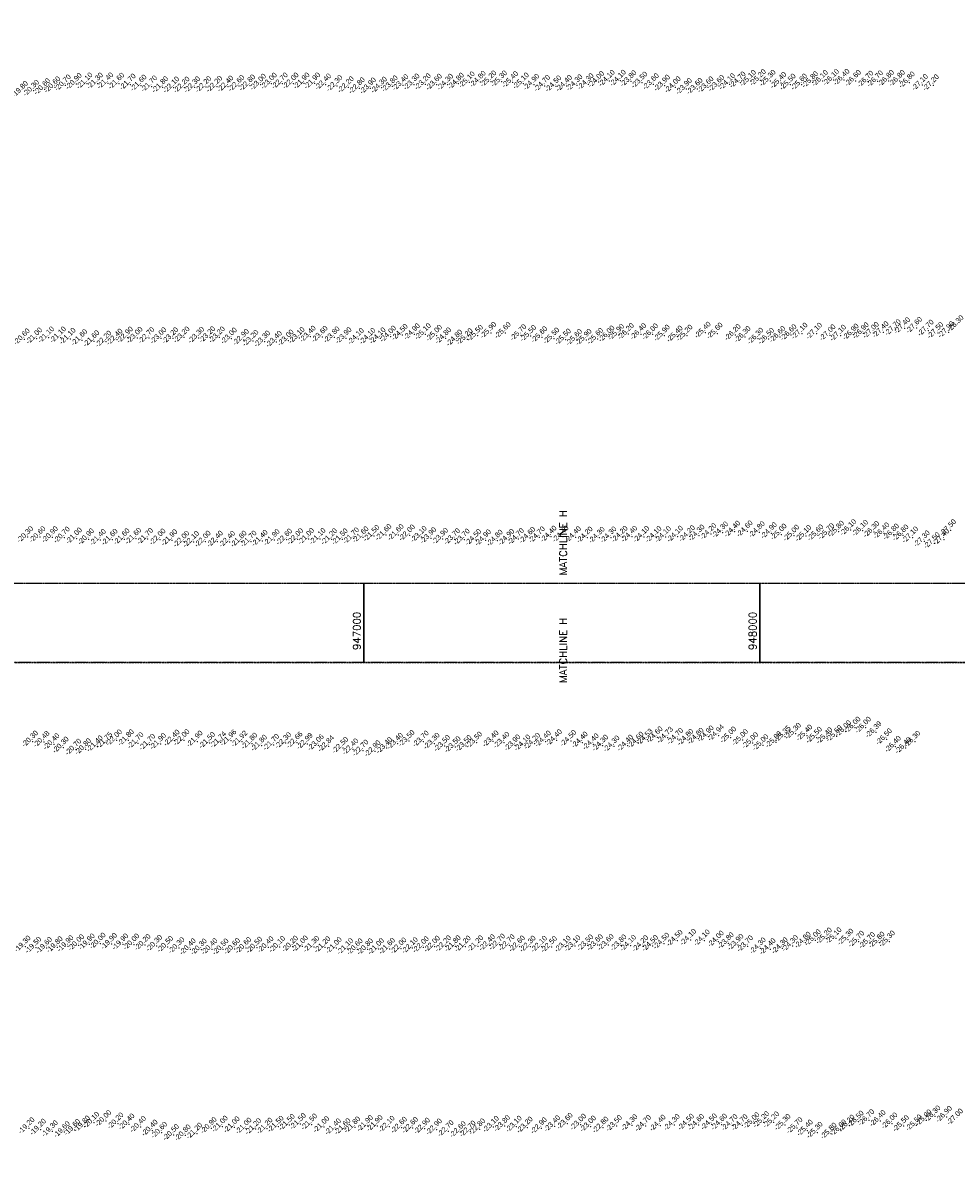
# Model space of a CAD drawing. Header units: feet. Extents: x 923032 to 950902, y 470215 to 606658.
# Tile 43 of 66: x 946139 to 948496, y 563903 to 566800. Entities that reach past the tile are written whole.
import ezdxf
from ezdxf.enums import TextEntityAlignment as Align

# ---------------------------------------------------------------- set-up
doc = ezdxf.new("R2010")
doc.units = ezdxf.units.FT
doc.header["$MEASUREMENT"] = 0
doc.header["$XCLIPFRAME"] = 0
doc.header["$PDSIZE"] = 100
doc.linetypes.add('DASHED', pattern=[0.75, 0.5, -0.25])
doc.linetypes.add('DASHED2', pattern=[0.375, 0.25, -0.125])
doc.layers.add('ALIGNSPACE-24x36', color=1, linetype='DASHED2', plot=False)
for name, color, linetype in [('ELEV8', 7, 'Continuous'), ('GRID-LABELS-X', 7, 'Continuous'), ('GRID-TICKS-X', 7, 'Continuous'), ('MATCHLINE', 7, 'DASHED'), ('POINTS8', 7, 'Continuous')]:
    doc.layers.add(name, color=color, linetype=linetype)
doc.layers.add('MrSID', color=251, linetype='Continuous', transparency=0.2)
doc.styles.add('MM-STANDARD', font='txt', dxfattribs={"height": 1})
doc.styles.get("Standard").update_dxf_attribs({"font": 'simplex.shx'})
picture_1 = doc.add_image_def('image8.sid', size_in_pixel=(6313, 6971))

msp = doc.modelspace()

# ---------------------------------------------------------------- linework, layer by layer
at = {"layer": 'ALIGNSPACE-24x36'}
for points in [[(944000, 569439.3), (950900.2, 569439.3), (950900.2, 565183.4), (944000, 565183.4)], [(944000, 565383.4), (950900.2, 565383.4), (950900.2, 561127.6), (944000, 561127.6)]]:
    msp.add_lwpolyline(points, close=True, dxfattribs=at)
at = {"layer": 'GRID-TICKS-X', "const_width": 4, "flags": 128}
for points in [[(947000, 565383.4), (947000, 565183.4)], [(948000, 565383.4), (948000, 565183.4)]]:
    msp.add_lwpolyline(points, dxfattribs=at)
at = {"layer": 'MATCHLINE'}
for p, q in [((944000, 565383.4), (950000, 565383.4)), ((944000, 565183.4), (950000, 565183.4))]:
    msp.add_line(p, q, dxfattribs=at)
at = {"layer": 'POINTS8', "color": 250, "linetype": 'Continuous', "lineweight": 0, "transparency": 33554687}
for p in [(946300.7, 566646.7, -21.1), (946353.4, 566646.9, -21.4), (946794, 566646.7, -22.7), (946821.6, 566646.7, -22), (946849.1, 566646.8, -21.9), (946876.1, 566646.8, -21.9), (947266.4, 566649.4, -25.1), (947294.2, 566651, -24.8), (947321.1, 566651.8, -25.2), (947348, 566651.8, -25.3), (947376.2, 566650, -25.4), (947403.2, 566646.7, -25.1), (947593.4, 566650.4, -24), (947620.1, 566653.3, -24.1), (947648.1, 566653.7, -24.1), (947674.8, 566652.5, -23.8), (947702.6, 566648.8, -23.5), (947950.7, 566649.3, -24.7), (947976.8, 566653.4, -25.1), (948001.9, 566655.1, -25.2), (948026.5, 566653.5, -25.3), (948053.6, 566648.1, -25.4), (948133.9, 566649.8, -25.8), (948158.6, 566653.1, -26.1), (948186.8, 566655.3, -26.1), (948213.3, 566655.9, -26.4), (948242.1, 566653.4, -26.6), (948273.5, 566651.2, -26.7), (948297.8, 566651.9, -26.7), (948325.5, 566653.2, -26.8), (948353.2, 566653.2, -26.8), (948378.1, 566649.2, -26.8), (946165.9, 566628.3, -20.3), (946193.8, 566632.1, -20.6), (946219.6, 566636.9, -20.6), (946246.1, 566641.8, -20.7), (946273.7, 566645.5, -20.9), (946327.2, 566646.5, -21.3), (946381.2, 566646.1, -21.6), (946409.9, 566644, -21.7), (946437.2, 566641.3, -21.6), (946463.9, 566639.2, -21.7), (946491.9, 566637.2, -21.8), (946519.9, 566636.5, -22.1), (946546.1, 566636.4, -22.2), (946572.9, 566637, -22.3), (946601.1, 566637.6, -22.2), (946628.6, 566638.4, -22.2), (946656.7, 566639, -22.4), (946684.5, 566640.4, -22.6), (946712, 566641.7, -22.8), (946739.3, 566643.6, -23), (946766.5, 566646.4, -23), (946903.5, 566644.2, -22.4), (946932.2, 566640.2, -22.3), (946960.9, 566637.1, -22.2), (946988.7, 566634.6, -22.8), (947016.7, 566634.2, -23.9), (947044.7, 566636.2, -24.3), (947072, 566639.4, -23.8), (947098.9, 566642.5, -23.4), (947127, 566644.2, -23.3), (947155.4, 566644.7, -23.2), (947183.5, 566643.6, -23.6), (947211.9, 566643.6, -24.3), (947239, 566646.2, -24.8), (947429.7, 566643.5, -24.9), (947457, 566640.5, -24.7), (947485.2, 566639.3, -24.5), (947512.2, 566640.5, -24.4), (947538.6, 566642, -24.3), (947566.8, 566644.9, -24.3), (947731.5, 566644.9, -23.6), (947759.7, 566641.2, -23.9), (947786.8, 566637.2, -24), (947814.9, 566632.9, -23.9), (947842.2, 566633.1, -23.6), (947869.7, 566636.9, -23.6), (947897.1, 566640.4, -23.6), (947924.2, 566644.8, -24.1), (948077.2, 566643.8, -25.5), (948106.1, 566643.9, -25.6), (948411.2, 566642.9, -27.1), (948438.9, 566642, -27.2), (947097.1, 566011.3, -24.5), (947127.8, 566012.7, -24.9), (947155.6, 566013.1, -25.1), (947321, 566016.4, -25.9), (947357.4, 566016, -25.6), (947396.8, 566010.6, -25.7), (947643.7, 566011.5, -25.9), (947668.4, 566013.5, -26.2), (947699.8, 566013.1, -26.4), (947729.6, 566012.6, -26), (947759.2, 566009.3, -25.9), (947816.6, 566009.3, -25.2), (947862.5, 566016.8, -25.4), (947892.8, 566014.8, -25.6), (947938.2, 566010.9, -26.2), (948079.3, 566010.8, -26.6), (948107.1, 566014.3, -27.1), (948143.9, 566014.2, -27.1), (948177.9, 566010.2, -27), (948204.3, 566009.2, -27.1), (948236.4, 566012.1, -26.9), (948261.8, 566015.3, -26.9), (948287.3, 566016.4, -27), (948312, 566018, -27.4), (948342.7, 566023.3, -27.7), (948366.5, 566028, -27.4), (948396.5, 566029.1, -27.6), (948425.7, 566022, -27.7), (948450.2, 566015.9, -27.5), (948477.5, 566017.9, -27.9), (946142.3, 565999.9, -20.6), (946173.5, 566002.1, -21), (946203.7, 566004.7, -21.1), (946233.8, 566004.7, -21.1), (946258.1, 566001.3, -21.1), (946287.7, 565998, -21.6), (946318.1, 565995.1, -21.6), (946348.7, 565994.1, -22.2), (946376.6, 565999.3, -22.4), (946402.9, 566004.5, -22.9), (946427.4, 566003.9, -23), (946457.1, 566003.2, -22.7), (946487.5, 566002.6, -23), (946517.5, 566002.7, -23.2), (946546, 566004.8, -23.2), (946583, 566003.9, -23.3), (946610.9, 566005.1, -23.2), (946635.2, 566004.8, -23.2), (946665.5, 566002, -23), (946696, 565998.6, -22.9), (946720.1, 565996.2, -23.2), (946749.7, 565994.4, -23.3), (946779.2, 565993.8, -23.4), (946809.1, 565997.1, -23), (946836.7, 566003.4, -23.1), (946864.8, 566006.7, -23.4), (946894.8, 566006.4, -23.6), (946925.2, 566004.9, -23.8), (946955.2, 566003, -23.9), (946986.3, 566000.9, -24.1), (947015.6, 566001.2, -24.1), (947041.2, 566002.4, -24.1), (947067.8, 566006.8, -24), (947183.8, 566009.1, -25), (947207, 566002.4, -24.8), (947235.2, 565996.8, -24.8), (947261.1, 566000.3, -25.2), (947287.2, 566009.1, -25.5), (947421.7, 566008.5, -25.5), (947449.7, 566005.3, -25.6), (947480.1, 566002.1, -25.5), (947509.4, 565999.5, -25.5), (947537.6, 565998.2, -25.6), (947561.7, 565998.8, -25.9), (947590.8, 566001.2, -25.6), (947619.5, 566007.2, -26), (947791.8, 566006.9, -25.4), (947963.2, 566005.9, -26.3), (947995.7, 566001.6, -26.3), (948022.8, 566001.3, -26.5), (948051.2, 566005.8, -26.6), (948229.9, 565517.8, -26.1), (948482.2, 565517.6, -27.5), (946150.9, 565500.1, -20.3), (946181.9, 565500.1, -20.6), (946213.4, 565499.9, -20.9), (946243.4, 565498.9, -20.7), (946274.2, 565496.6, -21), (946304.5, 565494.4, -20.9), (946334.6, 565492.9, -21.4), (946364.2, 565493.4, -21.6), (946394.6, 565494.6, -21.6), (946424.1, 565496, -21.6), (946453.7, 565495.6, -21.7), (946485.2, 565494, -22), (946515.2, 565492.1, -21.9), (946545.4, 565488.4, -22), (946569.9, 565487.9, -22.1), (946599.4, 565488.6, -22), (946630.2, 565488.6, -22.4), (946661, 565488.2, -22.4), (946690.2, 565488.6, -21.8), (946715.2, 565488.8, -21.7), (946743.4, 565490.7, -21.4), (946773.7, 565492.5, -21.9), (946805.2, 565493.9, -22.6), (946833.1, 565495, -22), (946860.7, 565495.3, -21), (946889.5, 565495.3, -21.1), (946918.8, 565494.6, -21.2), (946945.7, 565494.4, -21.5), (946974.2, 565496.8, -21.7), (946998.2, 565499.6, -21.6), (947025.7, 565503.2, -21.5), (947056.1, 565505.6, -21.6), (947087, 565505.3, -21.6), (947115.3, 565504.3, -22), (947145.1, 565500.8, -23.1), (947169.4, 565497.5, -23.9), (947199.2, 565495.8, -23.9), (947229.3, 565494.8, -23.7), (947253.8, 565493.9, -23.7), (947282.9, 565492.9, -24.5), (947307.6, 565491.9, -24.9), (947337.2, 565491.1, -24.8), (947366.4, 565493.2, -24.9), (947390.6, 565495.2, -24.7), (947419.4, 565498.3, -24.6), (947443.5, 565499.4, -24.7), (947473.1, 565501.2, -24.4), (947503.3, 565501.2, -24.4), (947534.9, 565500, -24.4), (947564.4, 565499.1, -24.2), (947594.8, 565498.4, -24.3), (947624.3, 565499.2, -24.3), (947652.7, 565500.8, -24.2), (947677.2, 565501, -24.4), (947707.4, 565500.6, -24.1), (947738.2, 565500.3, -24.1), (947762.3, 565500.2, -24.1), (947792.4, 565501.2, -24.1), (947822.7, 565502.3, -24.2), (947847, 565504.1, -24.3), (947876.9, 565507.7, -24.2), (947906.4, 565511.8, -24.3), (947937.1, 565513.8, -24.4), (947968.5, 565514.5, -24.6), (947999.1, 565512.7, -24.8), (948029.5, 565510, -24.9), (948054.4, 565506.6, -25), (948086.2, 565503.7, -25), (948116.7, 565503, -25.1), (948147.3, 565504.5, -25.6), (948174.5, 565507.8, -25.7), (948199.4, 565513.8, -25.8), (948260.1, 565516.1, -26.1), (948288.5, 565513.1, -26.3), (948313.9, 565509.5, -26.4), (948338.2, 565506.7, -26.8), (948362.2, 565504.4, -26.8), (948386.6, 565499.2, -27.1), (948416, 565489.3, -27.3), (948465.2, 565493.7, -27.4), (948441.2, 565484.8, -27.5), (947870.1, 564996.2, -24.9), (947895.9, 564998.6, -24.9), (948063.9, 564995.8, -25.3), (948090.5, 565003, -25.3), (948119.3, 564998.6, -25.4), (948194.6, 564996.9, -25.5), (948217.4, 565009.3, -26), (948240.9, 565018.5, -26), (948267.7, 565018.4, -26), (948294, 565006.9, -26.4), (946163.2, 564983.4, -20.3), (946192, 564982.6, -20.5), (946217.3, 564976.6, -20.4), (946240.7, 564968.1, -20.3), (946326.7, 564971.2, -21.4), (946350.6, 564979.6, -21.7), (946375.5, 564986.2, -22), (946405.3, 564986.5, -21.8), (946429.6, 564979.3, -21.7), (946459.1, 564975.2, -21.7), (946486.6, 564977, -21.9), (946521.1, 564985.7, -22.4), (946545.8, 564986.8, -22), (946579, 564983.3, -21.9), (946610.4, 564979.8, -21.5), (946638.5, 564981.2, -21.7), (946664.1, 564985.9, -22), (946691.8, 564983.2, -21.9), (946717.3, 564977.9, -21.8), (946741.6, 564972.8, -21.8), (946772.4, 564975, -21.7), (946802.6, 564979.4, -22.3), (946831.2, 564980.5, -22.7), (946857, 564977.4, -23), (946884.9, 564974.1, -23.1), (946910.8, 564971.3, -22.8), (946946.9, 564967.3, -22.5), (947058, 564966.9, -23.4), (947085.2, 564977.7, -23.4), (947114.3, 564984.7, -23.5), (947150.2, 564983.4, -23.7), (947177.7, 564977.8, -23.3), (947204.1, 564972.2, -23.5), (947230.7, 564969.3, -23.5), (947258.4, 564972.1, -23.5), (947285.1, 564980.6, -23.5), (947326.6, 564983.7, -23.4), (947354.1, 564980.3, -23.4), (947381.7, 564973.6, -23.9), (947407, 564973.4, -24.1), (947431.7, 564977.7, -24.2), (947458.9, 564983.3, -24.4), (947486.8, 564986.6, -24.4), (947522.9, 564984.9, -24.5), (947551.8, 564980.9, -24.4), (947579.7, 564976.3, -24.4), (947603.6, 564972.9, -24.3), (947632.1, 564971, -24.3), (947666.6, 564972.9, -24.4), (947692.9, 564980.4, -24.6), (947715.7, 564988.1, -24.5), (947741.1, 564993.9, -24.6), (947767.1, 564992.9, -24.7), (947793, 564989.9, -24.7), (947818.9, 564987.6, -24.8), (947844.7, 564990.4, -24.8), (947927, 564993.5, -25), (947956.9, 564987, -25), (947982.4, 564979.4, -25), (948008.4, 564974.3, -25), (948041.4, 564981.8, -25), (948143.5, 564993, -25.5), (948169.9, 564991.7, -25.4), (948320.3, 564988.9, -26.5), (948342.9, 564970.2, -26.4), (948369, 564966.8, -26.4), (948392.2, 564982.8, -26.3), (946272.6, 564962.7, -20.7), (946297.1, 564963.9, -20.8), (946972.5, 564963.5, -22.4), (946997.9, 564960.3, -22.7), (947028.4, 564958.9, -22.9), (947791.5, 564479.8, -24.5), (947825.9, 564482.2, -24.1), (947860.2, 564480.5, -24.1), (947895.5, 564477.9, -24), (948115.2, 564474.9, -24.8), (948140.6, 564481.1, -25), (948168.6, 564485.4, -25.2), (948193.1, 564486, -25.1), (948223.2, 564482.6, -25.3), (948250.2, 564477.4, -25.7), (948277.6, 564474.1, -25.7), (948301.8, 564475.2, -25.8), (948327.8, 564478, -25.3), (946144.4, 564465.1, -19.3), (946171.4, 564462.1, -19.5), (946198.7, 564461.6, -19.6), (946225.5, 564463.4, -19.8), (946252.7, 564466, -19.9), (946279.9, 564468.4, -20), (946306.5, 564470.5, -19.9), (946334, 564472.6, -20), (946362.7, 564471.9, -19.9), (946391.2, 564470.5, -19.9), (946419.1, 564470.4, -20), (946447.5, 564469.3, -20.2), (946476.9, 564467, -20.3), (946504.7, 564464.3, -20.5), (946533.1, 564461.3, -20.3), (946561.7, 564458.2, -20.4), (946589.4, 564457.7, -20.3), (946616.5, 564458.5, -20.4), (946644.5, 564457.9, -20.5), (946673.4, 564459.1, -20.6), (946702, 564461.4, -20.6), (946729.7, 564462.2, -20.5), (946758.3, 564463.4, -20.4), (946787.5, 564464.2, -20.1), (946819.9, 564465, -20.2), (946844.9, 564465.5, -21), (946873.9, 564464.5, -21.3), (946901.8, 564463.4, -21.2), (946930.5, 564461.3, -21), (946959.2, 564458.8, -21.1), (946983.6, 564458.1, -20.6), (947009.5, 564458.2, -20.8), (947037.1, 564458.7, -21), (947064.9, 564459.5, -21.6), (947093.8, 564460.3, -22), (947122.6, 564461.2, -22.1), (947150.3, 564463.4, -22), (947178.6, 564464.9, -22), (947206.8, 564465.7, -22.2), (947231, 564466, -21.8), (947256.3, 564465.2, -21.2), (947287.9, 564465.8, -21.2), (947317.8, 564468.3, -22.4), (947343.1, 564470.1, -22.7), (947367.5, 564468.4, -22.7), (947393.2, 564465.4, -22.6), (947420.4, 564464.9, -22.3), (947449, 564464.6, -22.1), (947474.2, 564463.9, -22.5), (947509, 564464.9, -23.1), (947533.5, 564466.3, -23.1), (947565.6, 564468.1, -23.5), (947590.2, 564468.8, -23.6), (947617.6, 564469.1, -23.6), (947649.7, 564468.1, -23.8), (947674, 564467.1, -24.1), (947704.9, 564466, -24.2), (947729.4, 564466.8, -24.5), (947758.2, 564472.4, -24.5), (947920.7, 564473.6, -23.8), (947945.4, 564469.6, -23.9), (947969.4, 564465.7, -23.7), (948001.6, 564460.5, -24.3), (948026.5, 564458.6, -24.4), (948057.1, 564460.9, -24.3), (948083.3, 564466.4, -24.3), (946294.4, 564010.3, -19.8), (946317.9, 564019.7, -20.1), (946348.4, 564024, -20), (946379, 564018, -20.2), (946406.9, 564015.6, -20.4), (946811.8, 564014.4, -21.5), (946839.8, 564016.6, -21.5), (946868.3, 564015.3, -21.5), (947009.3, 564011.5, -21.9), (947033.8, 564011.7, -21.9), (947355.5, 564011.3, -23.8), (947482.4, 564010.9, -23.4), (947513.9, 564017.2, -23.6), (947547.9, 564014.9, -23), (947572.8, 564010.3, -23), (947638.2, 564011.6, -23.5), (947677.4, 564013.5, -24.3), (947711.8, 564011.8, -24.7), (947748.6, 564012.4, -24.4), (947784.4, 564014, -24.3), (947820.3, 564014.8, -24.5), (947846, 564014.3, -24.6), (947878.3, 564015.6, -24.5), (947904.1, 564015.1, -24.6), (947930.4, 564013.6, -24.7), (947955.9, 564013.7, -24.7), (947985.6, 564018.7, -25), (948010.1, 564021.2, -25.2), (948035.4, 564020.7, -25.2), (948064.1, 564014.5, -25.3), (948226.1, 564012.4, -26.2), (948249, 564022.6, -26.5), (948275.8, 564026.2, -26.7), (948304.4, 564024.2, -26.4), (948334.2, 564018, -26), (948363.3, 564011.3, -25.5), (948395.7, 564013.1, -25.5), (948420.6, 564025.7, -25.9), (948442.9, 564035.7, -26.3), (948471.9, 564034.7, -26.9), (946154.3, 564005.8, -19.2), (946183.3, 564002.2, -19.2), (946213.2, 563998.2, -19.3), (946243.5, 563996.2, -19.6), (946269.8, 564001.6, -19.6), (946436.1, 564009, -20.4), (946465.5, 563999.9, -20.4), (946489.3, 563994.5, -20.6), (946519.2, 563988.8, -20.5), (946548.9, 563987.8, -20.8), (946578.1, 563992.2, -21.2), (946614.5, 564006.2, -20.9), (946642.6, 564009.9, -21), (946672.6, 564008.3, -21), (946702.6, 564005, -21), (946726.9, 564003.7, -21.2), (946755.7, 564004.9, -21.2), (946783.7, 564009.6, -21.5), (946899, 564008.8, -21), (946928.5, 564003, -21.4), (946952.6, 564003.7, -21.6), (946977.2, 564007.9, -21.8), (947064.2, 564009.6, -22.1), (947095.2, 564007.2, -22.6), (947123.2, 564006.8, -22.6), (947153.3, 564004.9, -22.9), (947183.7, 564002.8, -22.9), (947213.2, 563998.5, -22.7), (947243.8, 563996.2, -22.6), (947268.8, 563997.7, -22.7), (947292.7, 564003, -22.8), (947327.4, 564009.5, -23.1), (947385.2, 564009.8, -23.1), (947412.9, 564007.6, -23.2), (947448.5, 564005.8, -22.9), (947604.3, 564007.6, -22.8), (948094.4, 564006.3, -25.7), (948120.5, 564000, -25.4), (948145.3, 563994.5, -25.3), (948180.4, 563992.4, -25.8), (948205.3, 564000.3, -26)]:
    msp.add_point(p, dxfattribs=at)

# ---------------------------------------------------------------- texts
at = {"layer": 'ELEV8', "color": 18, "true_color": 0x000000, "transparency": 33554687, "style": 'MM-STANDARD'}
for s, p in [('-25.10', (947266.4, 566649.4, -25.1)), ('-24.80', (947294.2, 566651, -24.8)), ('-25.20', (947321.1, 566651.8, -25.2)), ('-25.30', (947348, 566651.8, -25.3)), ('-25.40', (947376.2, 566650, -25.4)), ('-24.00', (947593.4, 566650.4, -24)), ('-24.10', (947620.1, 566653.3, -24.1)), ('-24.10', (947648.1, 566653.7, -24.1)), ('-23.80', (947674.8, 566652.5, -23.8)), ('-23.50', (947702.6, 566648.8, -23.5)), ('-24.70', (947950.7, 566649.3, -24.7)), ('-25.10', (947976.8, 566653.4, -25.1)), ('-25.20', (948001.9, 566655.1, -25.2)), ('-25.30', (948026.5, 566653.5, -25.3)), ('-25.40', (948053.6, 566648.1, -25.4)), ('-25.80', (948133.9, 566649.8, -25.8)), ('-26.10', (948158.6, 566653.1, -26.1)), ('-26.10', (948186.8, 566655.3, -26.1)), ('-26.40', (948213.3, 566655.9, -26.4)), ('-26.60', (948242.1, 566653.4, -26.6)), ('-26.70', (948273.5, 566651.2, -26.7)), ('-26.70', (948297.8, 566651.9, -26.7)), ('-26.80', (948325.5, 566653.2, -26.8)), ('-26.80', (948353.2, 566653.2, -26.8)), ('-26.80', (948378.1, 566649.2, -26.8)), ('-19.80', (946137.7, 566625.4, -19.8)), ('-20.30', (946165.9, 566628.3, -20.3)), ('-20.60', (946193.8, 566632.1, -20.6)), ('-20.60', (946219.6, 566636.9, -20.6)), ('-20.70', (946246.1, 566641.8, -20.7)), ('-20.90', (946273.7, 566645.5, -20.9)), ('-21.10', (946300.7, 566646.7, -21.1)), ('-21.30', (946327.2, 566646.5, -21.3)), ('-21.40', (946353.4, 566646.9, -21.4)), ('-21.60', (946381.2, 566646.1, -21.6)), ('-21.70', (946409.9, 566644, -21.7)), ('-21.60', (946437.2, 566641.3, -21.6)), ('-21.70', (946463.9, 566639.2, -21.7)), ('-21.80', (946491.9, 566637.2, -21.8)), ('-22.10', (946519.9, 566636.5, -22.1)), ('-22.20', (946546.1, 566636.4, -22.2)), ('-22.30', (946572.9, 566637, -22.3)), ('-22.20', (946601.1, 566637.6, -22.2)), ('-22.20', (946628.6, 566638.4, -22.2)), ('-22.40', (946656.7, 566639, -22.4)), ('-22.60', (946684.5, 566640.4, -22.6)), ('-22.80', (946712, 566641.7, -22.8)), ('-23.00', (946739.3, 566643.6, -23)), ('-23.00', (946766.5, 566646.4, -23)), ('-22.70', (946794, 566646.7, -22.7)), ('-22.00', (946821.6, 566646.7, -22)), ('-21.90', (946849.1, 566646.8, -21.9)), ('-21.90', (946876.1, 566646.8, -21.9)), ('-22.40', (946903.5, 566644.2, -22.4)), ('-22.30', (946932.2, 566640.2, -22.3)), ('-22.20', (946960.9, 566637.1, -22.2)), ('-22.80', (946988.7, 566634.6, -22.8)), ('-23.90', (947016.7, 566634.2, -23.9)), ('-24.30', (947044.7, 566636.2, -24.3)), ('-23.80', (947072, 566639.4, -23.8)), ('-23.40', (947098.9, 566642.5, -23.4)), ('-23.30', (947127, 566644.2, -23.3)), ('-23.20', (947155.4, 566644.7, -23.2)), ('-23.60', (947183.5, 566643.6, -23.6)), ('-24.30', (947211.9, 566643.6, -24.3)), ('-24.80', (947239, 566646.2, -24.8)), ('-25.10', (947403.2, 566646.7, -25.1)), ('-24.90', (947429.7, 566643.5, -24.9)), ('-24.70', (947457, 566640.5, -24.7)), ('-24.50', (947485.2, 566639.3, -24.5)), ('-24.40', (947512.2, 566640.5, -24.4)), ('-24.30', (947538.6, 566642, -24.3)), ('-24.30', (947566.8, 566644.9, -24.3)), ('-23.60', (947731.5, 566644.9, -23.6)), ('-23.90', (947759.7, 566641.2, -23.9)), ('-24.00', (947786.8, 566637.2, -24)), ('-23.90', (947814.9, 566632.9, -23.9)), ('-23.60', (947842.2, 566633.1, -23.6)), ('-23.60', (947869.7, 566636.9, -23.6)), ('-23.60', (947897.1, 566640.4, -23.6)), ('-24.10', (947924.2, 566644.8, -24.1)), ('-25.50', (948077.2, 566643.8, -25.5)), ('-25.60', (948106.1, 566643.9, -25.6)), ('-27.10', (948411.2, 566642.9, -27.1)), ('-27.20', (948438.9, 566642, -27.2)), ('-24.50', (947097.1, 566011.3, -24.5)), ('-24.90', (947127.8, 566012.7, -24.9)), ('-25.10', (947155.6, 566013.1, -25.1)), ('-25.90', (947321, 566016.4, -25.9)), ('-25.60', (947357.4, 566016, -25.6)), ('-25.70', (947396.8, 566010.6, -25.7)), ('-25.90', (947643.7, 566011.5, -25.9)), ('-26.20', (947668.4, 566013.5, -26.2)), ('-26.40', (947699.8, 566013.1, -26.4)), ('-26.00', (947729.6, 566012.6, -26)), ('-25.40', (947862.5, 566016.8, -25.4)), ('-25.60', (947892.8, 566014.8, -25.6)), ('-26.20', (947938.2, 566010.9, -26.2)), ('-26.60', (948079.3, 566010.8, -26.6)), ('-27.10', (948107.1, 566014.3, -27.1)), ('-27.10', (948143.9, 566014.2, -27.1)), ('-27.00', (948177.9, 566010.2, -27)), ('-26.90', (948236.4, 566012.1, -26.9)), ('-26.90', (948261.8, 566015.3, -26.9)), ('-27.00', (948287.3, 566016.4, -27)), ('-27.40', (948312, 566018, -27.4)), ('-27.70', (948342.7, 566023.3, -27.7)), ('-27.40', (948366.5, 566028, -27.4)), ('-27.60', (948396.5, 566029.1, -27.6)), ('-27.70', (948425.7, 566022, -27.7)), ('-27.50', (948450.2, 566015.9, -27.5)), ('-27.90', (948477.5, 566017.9, -27.9)), ('-28.30', (948501.2, 566033.4, -28.3)), ('-20.60', (946142.3, 565999.9, -20.6)), ('-21.00', (946173.5, 566002.1, -21)), ('-21.10', (946203.7, 566004.7, -21.1)), ('-21.10', (946233.8, 566004.7, -21.1)), ('-21.10', (946258.1, 566001.3, -21.1)), ('-21.60', (946287.7, 565998, -21.6)), ('-21.60', (946318.1, 565995.1, -21.6)), ('-22.20', (946348.7, 565994.1, -22.2)), ('-22.40', (946376.6, 565999.3, -22.4)), ('-22.90', (946402.9, 566004.5, -22.9)), ('-23.00', (946427.4, 566003.9, -23)), ('-22.70', (946457.1, 566003.2, -22.7)), ('-23.00', (946487.5, 566002.6, -23)), ('-23.20', (946517.5, 566002.7, -23.2)), ('-23.20', (946546, 566004.8, -23.2)), ('-23.30', (946583, 566003.9, -23.3)), ('-23.20', (946610.9, 566005.1, -23.2)), ('-23.20', (946635.2, 566004.8, -23.2)), ('-23.00', (946665.5, 566002, -23)), ('-22.90', (946696, 565998.6, -22.9)), ('-23.20', (946720.1, 565996.2, -23.2)), ('-23.30', (946749.7, 565994.4, -23.3)), ('-23.40', (946779.2, 565993.8, -23.4)), ('-23.00', (946809.1, 565997.1, -23)), ('-23.10', (946836.7, 566003.4, -23.1)), ('-23.40', (946864.8, 566006.7, -23.4)), ('-23.60', (946894.8, 566006.4, -23.6)), ('-23.80', (946925.2, 566004.9, -23.8)), ('-23.90', (946955.2, 566003, -23.9)), ('-24.10', (946986.3, 566000.9, -24.1)), ('-24.10', (947015.6, 566001.2, -24.1)), ('-24.10', (947041.2, 566002.4, -24.1)), ('-24.00', (947067.8, 566006.8, -24)), ('-25.00', (947183.8, 566009.1, -25)), ('-24.80', (947207, 566002.4, -24.8)), ('-24.80', (947235.2, 565996.8, -24.8)), ('-25.20', (947261.1, 566000.3, -25.2)), ('-25.50', (947287.2, 566009.1, -25.5)), ('-25.50', (947421.7, 566008.5, -25.5)), ('-25.60', (947449.7, 566005.3, -25.6)), ('-25.50', (947480.1, 566002.1, -25.5)), ('-25.50', (947509.4, 565999.5, -25.5)), ('-25.60', (947537.6, 565998.2, -25.6)), ('-25.90', (947561.7, 565998.8, -25.9)), ('-25.60', (947590.8, 566001.2, -25.6)), ('-26.00', (947619.5, 566007.2, -26)), ('-25.90', (947759.2, 566009.3, -25.9)), ('-25.40', (947791.8, 566006.9, -25.4)), ('-25.20', (947816.6, 566009.3, -25.2)), ('-26.30', (947963.2, 566005.9, -26.3)), ('-26.30', (947995.7, 566001.6, -26.3)), ('-26.50', (948022.8, 566001.3, -26.5)), ('-26.60', (948051.2, 566005.8, -26.6)), ('-27.10', (948204.3, 566009.2, -27.1)), ('-26.10', (948229.9, 565517.8, -26.1)), ('-27.50', (948482.2, 565517.6, -27.5)), ('-20.30', (946150.9, 565500.1, -20.3)), ('-20.60', (946181.9, 565500.1, -20.6)), ('-20.90', (946213.4, 565499.9, -20.9)), ('-20.70', (946243.4, 565498.9, -20.7)), ('-21.00', (946274.2, 565496.6, -21)), ('-20.90', (946304.5, 565494.4, -20.9)), ('-21.40', (946334.6, 565492.9, -21.4)), ('-21.60', (946364.2, 565493.4, -21.6)), ('-21.60', (946394.6, 565494.6, -21.6)), ('-21.60', (946424.1, 565496, -21.6)), ('-21.70', (946453.7, 565495.6, -21.7)), ('-22.00', (946485.2, 565494, -22)), ('-21.90', (946515.2, 565492.1, -21.9)), ('-22.00', (946545.4, 565488.4, -22)), ('-22.00', (946599.4, 565488.6, -22)), ('-22.40', (946630.2, 565488.6, -22.4)), ('-21.80', (946690.2, 565488.6, -21.8)), ('-21.70', (946715.2, 565488.8, -21.7)), ('-21.40', (946743.4, 565490.7, -21.4)), ('-21.90', (946773.7, 565492.5, -21.9)), ('-22.60', (946805.2, 565493.9, -22.6)), ('-22.00', (946833.1, 565495, -22)), ('-21.00', (946860.7, 565495.3, -21)), ('-21.10', (946889.5, 565495.3, -21.1)), ('-21.20', (946918.8, 565494.6, -21.2)), ('-21.50', (946945.7, 565494.4, -21.5)), ('-21.70', (946974.2, 565496.8, -21.7)), ('-21.60', (946998.2, 565499.6, -21.6)), ('-21.50', (947025.7, 565503.2, -21.5)), ('-21.60', (947056.1, 565505.6, -21.6)), ('-21.60', (947087, 565505.3, -21.6)), ('-22.00', (947115.3, 565504.3, -22)), ('-23.10', (947145.1, 565500.8, -23.1)), ('-23.90', (947169.4, 565497.5, -23.9)), ('-23.90', (947199.2, 565495.8, -23.9)), ('-23.70', (947229.3, 565494.8, -23.7)), ('-23.70', (947253.8, 565493.9, -23.7)), ('-24.50', (947282.9, 565492.9, -24.5)), ('-24.90', (947307.6, 565491.9, -24.9)), ('-24.80', (947337.2, 565491.1, -24.8)), ('-24.90', (947366.4, 565493.2, -24.9)), ('-24.70', (947390.6, 565495.2, -24.7)), ('-24.60', (947419.4, 565498.3, -24.6)), ('-24.70', (947443.5, 565499.4, -24.7)), ('-24.40', (947473.1, 565501.2, -24.4)), ('-24.40', (947503.3, 565501.2, -24.4)), ('-24.40', (947534.9, 565500, -24.4)), ('-24.20', (947564.4, 565499.1, -24.2)), ('-24.30', (947594.8, 565498.4, -24.3)), ('-24.30', (947624.3, 565499.2, -24.3)), ('-24.20', (947652.7, 565500.8, -24.2)), ('-24.40', (947677.2, 565501, -24.4)), ('-24.10', (947707.4, 565500.6, -24.1)), ('-24.10', (947738.2, 565500.3, -24.1)), ('-24.10', (947762.3, 565500.2, -24.1)), ('-24.10', (947792.4, 565501.2, -24.1)), ('-24.20', (947822.7, 565502.3, -24.2)), ('-24.30', (947847, 565504.1, -24.3)), ('-24.20', (947876.9, 565507.7, -24.2)), ('-24.30', (947906.4, 565511.8, -24.3)), ('-24.40', (947937.1, 565513.8, -24.4)), ('-24.60', (947968.5, 565514.5, -24.6)), ('-24.80', (947999.1, 565512.7, -24.8)), ('-24.90', (948029.5, 565510, -24.9)), ('-25.00', (948054.4, 565506.6, -25)), ('-25.00', (948086.2, 565503.7, -25)), ('-25.10', (948116.7, 565503, -25.1)), ('-25.60', (948147.3, 565504.5, -25.6)), ('-25.70', (948174.5, 565507.8, -25.7)), ('-25.80', (948199.4, 565513.8, -25.8)), ('-26.10', (948260.1, 565516.1, -26.1)), ('-26.30', (948288.5, 565513.1, -26.3)), ('-26.40', (948313.9, 565509.5, -26.4)), ('-26.80', (948338.2, 565506.7, -26.8)), ('-26.80', (948362.2, 565504.4, -26.8)), ('-27.10', (948386.6, 565499.2, -27.1)), ('-27.30', (948416, 565489.3, -27.3)), ('-27.40', (948465.2, 565493.7, -27.4)), ('-22.10', (946569.9, 565487.9, -22.1)), ('-22.40', (946661, 565488.2, -22.4)), ('-27.50', (948441.2, 565484.8, -27.5)), ('-24.90', (947870.1, 564996.2, -24.9)), ('-24.94', (947895.9, 564998.6, -24.9)), ('-25.35', (948063.9, 564995.8, -25.3)), ('-25.30', (948090.5, 565003, -25.3)), ('-25.40', (948119.3, 564998.6, -25.4)), ('-25.50', (948194.6, 564996.9, -25.5)), ('-26.00', (948217.4, 565009.3, -26)), ('-26.00', (948240.9, 565018.5, -26)), ('-26.00', (948267.7, 565018.4, -26)), ('-26.39', (948294, 565006.9, -26.4)), ('-20.30', (946163.2, 564983.4, -20.3)), ('-20.48', (946192, 564982.6, -20.5)), ('-20.40', (946217.3, 564976.6, -20.4)), ('-20.30', (946240.7, 564968.1, -20.3)), ('-21.40', (946326.7, 564971.2, -21.4)), ('-21.75', (946350.6, 564979.6, -21.7)), ('-22.00', (946375.5, 564986.2, -22)), ('-21.80', (946405.3, 564986.5, -21.8)), ('-21.70', (946429.6, 564979.3, -21.7)), ('-21.70', (946459.1, 564975.2, -21.7)), ('-21.90', (946486.6, 564977, -21.9)), ('-22.40', (946521.1, 564985.7, -22.4)), ('-22.00', (946545.8, 564986.8, -22)), ('-21.90', (946579, 564983.3, -21.9)), ('-21.50', (946610.4, 564979.8, -21.5)), ('-21.74', (946638.5, 564981.2, -21.7)), ('-21.96', (946664.1, 564985.9, -22)), ('-21.92', (946691.8, 564983.2, -21.9)), ('-21.80', (946717.3, 564977.9, -21.8)), ('-21.80', (946741.6, 564972.8, -21.8)), ('-21.70', (946772.4, 564975, -21.7)), ('-22.30', (946802.6, 564979.4, -22.3)), ('-22.66', (946831.2, 564980.5, -22.7)), ('-22.99', (946857, 564977.4, -23)), ('-23.06', (946884.9, 564974.1, -23.1)), ('-22.84', (946910.8, 564971.3, -22.8)), ('-22.50', (946946.9, 564967.3, -22.5)), ('-23.40', (947058, 564966.9, -23.4)), ('-23.40', (947085.2, 564977.7, -23.4)), ('-23.50', (947114.3, 564984.7, -23.5)), ('-23.70', (947150.2, 564983.4, -23.7)), ('-23.30', (947177.7, 564977.8, -23.3)), ('-23.50', (947204.1, 564972.2, -23.5)), ('-23.50', (947230.7, 564969.3, -23.5)), ('-23.50', (947258.4, 564972.1, -23.5)), ('-23.50', (947285.1, 564980.6, -23.5)), ('-23.40', (947326.6, 564983.7, -23.4)), ('-23.40', (947354.1, 564980.3, -23.4)), ('-23.90', (947381.7, 564973.6, -23.9)), ('-24.10', (947407, 564973.4, -24.1)), ('-24.20', (947431.7, 564977.7, -24.2)), ('-24.40', (947458.9, 564983.3, -24.4)), ('-24.40', (947486.8, 564986.6, -24.4)), ('-24.50', (947522.9, 564984.9, -24.5)), ('-24.40', (947551.8, 564980.9, -24.4)), ('-24.40', (947579.7, 564976.3, -24.4)), ('-24.30', (947603.6, 564972.9, -24.3)), ('-24.30', (947632.1, 564971, -24.3)), ('-24.40', (947666.6, 564972.9, -24.4)), ('-24.60', (947692.9, 564980.4, -24.6)), ('-24.53', (947715.7, 564988.1, -24.5)), ('-24.60', (947741.1, 564993.9, -24.6)), ('-24.73', (947767.1, 564992.9, -24.7)), ('-24.70', (947793, 564989.9, -24.7)), ('-24.80', (947818.9, 564987.6, -24.8)), ('-24.80', (947844.7, 564990.4, -24.8)), ('-25.00', (947927, 564993.5, -25)), ('-25.00', (947956.9, 564987, -25)), ('-25.00', (947982.4, 564979.4, -25)), ('-25.00', (948008.4, 564974.3, -25)), ('-25.00', (948041.4, 564981.8, -25)), ('-25.50', (948143.5, 564993, -25.5)), ('-25.40', (948169.9, 564991.7, -25.4)), ('-26.50', (948320.3, 564988.9, -26.5)), ('-26.40', (948342.9, 564970.2, -26.4)), ('-26.30', (948392.2, 564982.8, -26.3)), ('-20.70', (946272.6, 564962.7, -20.7)), ('-20.80', (946297.1, 564963.9, -20.8)), ('-22.40', (946972.5, 564963.5, -22.4)), ('-22.70', (946997.9, 564960.3, -22.7)), ('-22.90', (947028.4, 564958.9, -22.9)), ('-26.40', (948369, 564966.8, -26.4)), ('-24.50', (947791.5, 564479.8, -24.5)), ('-24.10', (947825.9, 564482.2, -24.1)), ('-24.10', (947860.2, 564480.5, -24.1)), ('-24.00', (947895.5, 564477.9, -24)), ('-24.80', (948115.2, 564474.9, -24.8)), ('-25.00', (948140.6, 564481.1, -25)), ('-25.20', (948168.6, 564485.4, -25.2)), ('-25.10', (948193.1, 564486, -25.1)), ('-25.30', (948223.2, 564482.6, -25.3)), ('-25.70', (948250.2, 564477.4, -25.7)), ('-25.80', (948301.8, 564475.2, -25.8)), ('-25.30', (948327.8, 564478, -25.3)), ('-19.30', (946144.4, 564465.1, -19.3)), ('-19.50', (946171.4, 564462.1, -19.5)), ('-19.60', (946198.7, 564461.6, -19.6)), ('-19.80', (946225.5, 564463.4, -19.8)), ('-19.90', (946252.7, 564466, -19.9)), ('-20.00', (946279.9, 564468.4, -20)), ('-19.90', (946306.5, 564470.5, -19.9)), ('-20.00', (946334, 564472.6, -20)), ('-19.90', (946362.7, 564471.9, -19.9)), ('-19.90', (946391.2, 564470.5, -19.9)), ('-20.00', (946419.1, 564470.4, -20)), ('-20.20', (946447.5, 564469.3, -20.2)), ('-20.30', (946476.9, 564467, -20.3)), ('-20.50', (946504.7, 564464.3, -20.5)), ('-20.30', (946533.1, 564461.3, -20.3)), ('-20.40', (946561.7, 564458.2, -20.4)), ('-20.30', (946589.4, 564457.7, -20.3)), ('-20.40', (946616.5, 564458.5, -20.4)), ('-20.50', (946644.5, 564457.9, -20.5)), ('-20.60', (946673.4, 564459.1, -20.6)), ('-20.60', (946702, 564461.4, -20.6)), ('-20.50', (946729.7, 564462.2, -20.5)), ('-20.40', (946758.3, 564463.4, -20.4)), ('-20.10', (946787.5, 564464.2, -20.1)), ('-20.20', (946819.9, 564465, -20.2)), ('-21.00', (946844.9, 564465.5, -21)), ('-21.30', (946873.9, 564464.5, -21.3)), ('-21.20', (946901.8, 564463.4, -21.2)), ('-21.00', (946930.5, 564461.3, -21)), ('-21.10', (946959.2, 564458.8, -21.1)), ('-20.60', (946983.6, 564458.1, -20.6)), ('-20.80', (947009.5, 564458.2, -20.8)), ('-21.00', (947037.1, 564458.7, -21)), ('-21.60', (947064.9, 564459.5, -21.6)), ('-22.00', (947093.8, 564460.3, -22)), ('-22.10', (947122.6, 564461.2, -22.1)), ('-22.00', (947150.3, 564463.4, -22)), ('-22.00', (947178.6, 564464.9, -22)), ('-22.20', (947206.8, 564465.7, -22.2)), ('-21.80', (947231, 564466, -21.8)), ('-21.20', (947256.3, 564465.2, -21.2)), ('-21.20', (947287.9, 564465.8, -21.2)), ('-22.40', (947317.8, 564468.3, -22.4)), ('-22.70', (947343.1, 564470.1, -22.7)), ('-22.70', (947367.5, 564468.4, -22.7)), ('-22.60', (947393.2, 564465.4, -22.6)), ('-22.30', (947420.4, 564464.9, -22.3)), ('-22.10', (947449, 564464.6, -22.1)), ('-22.50', (947474.2, 564463.9, -22.5)), ('-23.10', (947509, 564464.9, -23.1)), ('-23.10', (947533.5, 564466.3, -23.1)), ('-23.50', (947565.6, 564468.1, -23.5)), ('-23.60', (947590.2, 564468.8, -23.6)), ('-23.60', (947617.6, 564469.1, -23.6)), ('-23.80', (947649.7, 564468.1, -23.8)), ('-24.10', (947674, 564467.1, -24.1)), ('-24.20', (947704.9, 564466, -24.2)), ('-24.50', (947729.4, 564466.8, -24.5)), ('-24.50', (947758.2, 564472.4, -24.5)), ('-23.80', (947920.7, 564473.6, -23.8)), ('-23.90', (947945.4, 564469.6, -23.9)), ('-23.70', (947969.4, 564465.7, -23.7)), ('-24.30', (948001.6, 564460.5, -24.3)), ('-24.40', (948026.5, 564458.6, -24.4)), ('-24.30', (948057.1, 564460.9, -24.3)), ('-24.30', (948083.3, 564466.4, -24.3)), ('-25.70', (948277.6, 564474.1, -25.7)), ('-20.10', (946317.9, 564019.7, -20.1)), ('-20.00', (946348.4, 564024, -20)), ('-20.20', (946379, 564018, -20.2)), ('-20.40', (946406.9, 564015.6, -20.4)), ('-21.50', (946811.8, 564014.4, -21.5)), ('-21.50', (946839.8, 564016.6, -21.5)), ('-21.50', (946868.3, 564015.3, -21.5)), ('-21.90', (947009.3, 564011.5, -21.9)), ('-21.90', (947033.8, 564011.7, -21.9)), ('-23.80', (947355.5, 564011.3, -23.8)), ('-23.40', (947482.4, 564010.9, -23.4)), ('-23.60', (947513.9, 564017.2, -23.6)), ('-23.00', (947547.9, 564014.9, -23)), ('-23.50', (947638.2, 564011.6, -23.5)), ('-24.30', (947677.4, 564013.5, -24.3)), ('-24.70', (947711.8, 564011.8, -24.7)), ('-24.40', (947748.6, 564012.4, -24.4)), ('-24.30', (947784.4, 564014, -24.3)), ('-24.50', (947820.3, 564014.8, -24.5)), ('-24.60', (947846, 564014.3, -24.6)), ('-24.50', (947878.3, 564015.6, -24.5)), ('-24.60', (947904.1, 564015.1, -24.6)), ('-24.70', (947930.4, 564013.6, -24.7)), ('-24.70', (947955.9, 564013.7, -24.7)), ('-25.00', (947985.6, 564018.7, -25)), ('-25.20', (948010.1, 564021.2, -25.2)), ('-25.20', (948035.4, 564020.7, -25.2)), ('-25.30', (948064.1, 564014.5, -25.3)), ('-26.20', (948226.1, 564012.4, -26.2)), ('-26.50', (948249, 564022.6, -26.5)), ('-26.70', (948275.8, 564026.2, -26.7)), ('-26.40', (948304.4, 564024.2, -26.4)), ('-26.00', (948334.2, 564018, -26)), ('-25.50', (948363.3, 564011.3, -25.5)), ('-25.50', (948395.7, 564013.1, -25.5)), ('-25.90', (948420.6, 564025.7, -25.9)), ('-26.30', (948442.9, 564035.7, -26.3)), ('-26.90', (948471.9, 564034.7, -26.9)), ('-27.00', (948499.8, 564028, -27)), ('-19.20', (946154.3, 564005.8, -19.2)), ('-19.20', (946183.3, 564002.2, -19.2)), ('-19.30', (946213.2, 563998.2, -19.3)), ('-19.60', (946243.5, 563996.2, -19.6)), ('-19.60', (946269.8, 564001.6, -19.6)), ('-19.80', (946294.4, 564010.3, -19.8)), ('-20.40', (946436.1, 564009, -20.4)), ('-20.40', (946465.5, 563999.9, -20.4)), ('-20.60', (946489.3, 563994.5, -20.6)), ('-20.50', (946519.2, 563988.8, -20.5)), ('-20.80', (946548.9, 563987.8, -20.8)), ('-21.20', (946578.1, 563992.2, -21.2)), ('-20.90', (946614.5, 564006.2, -20.9)), ('-21.00', (946642.6, 564009.9, -21)), ('-21.00', (946672.6, 564008.3, -21)), ('-21.00', (946702.6, 564005, -21)), ('-21.20', (946726.9, 564003.7, -21.2)), ('-21.20', (946755.7, 564004.9, -21.2)), ('-21.50', (946783.7, 564009.6, -21.5)), ('-21.00', (946899, 564008.8, -21)), ('-21.40', (946928.5, 564003, -21.4)), ('-21.60', (946952.6, 564003.7, -21.6)), ('-21.80', (946977.2, 564007.9, -21.8)), ('-22.10', (947064.2, 564009.6, -22.1)), ('-22.60', (947095.2, 564007.2, -22.6)), ('-22.60', (947123.2, 564006.8, -22.6)), ('-22.90', (947153.3, 564004.9, -22.9)), ('-22.90', (947183.7, 564002.8, -22.9)), ('-22.70', (947213.2, 563998.5, -22.7)), ('-22.60', (947243.8, 563996.2, -22.6)), ('-22.70', (947268.8, 563997.7, -22.7)), ('-22.80', (947292.7, 564003, -22.8)), ('-23.10', (947327.4, 564009.5, -23.1)), ('-23.10', (947385.2, 564009.8, -23.1)), ('-23.20', (947412.9, 564007.6, -23.2)), ('-22.90', (947448.5, 564005.8, -22.9)), ('-23.00', (947572.8, 564010.3, -23)), ('-22.80', (947604.3, 564007.6, -22.8)), ('-25.70', (948094.4, 564006.3, -25.7)), ('-25.40', (948120.5, 564000, -25.4)), ('-25.30', (948145.3, 563994.5, -25.3)), ('-25.80', (948180.4, 563992.4, -25.8)), ('-26.00', (948205.3, 564000.3, -26))]:
    msp.add_text(s, height=13, rotation=45, dxfattribs=at).set_placement(p, align=Align.BOTTOM_CENTER)
at = {"layer": 'GRID-LABELS-X'}
for s, p in [('MATCHLINE H', (947512.7, 565403.6)), ('947000', (946991.6, 565214.9)), ('MATCHLINE H', (947512.7, 565131.6)), ('948000', (947991.6, 565214.9))]:
    msp.add_text(s, height=18.75, rotation=90, dxfattribs=at).set_placement(p)

# ---------------------------------------------------------------- pictures from other files: only their frames are drawn
at = {"layer": 'MrSID'}
image = msp.add_image(picture_1, insert=(943713.8, 561212.1), size_in_units=(20711.9, 22870.7), dxfattribs=at)
image.set_boundary_path([(45.715, -0.5), (1915.535, 6970.5)])

doc.saveas('drawing.dxf')
